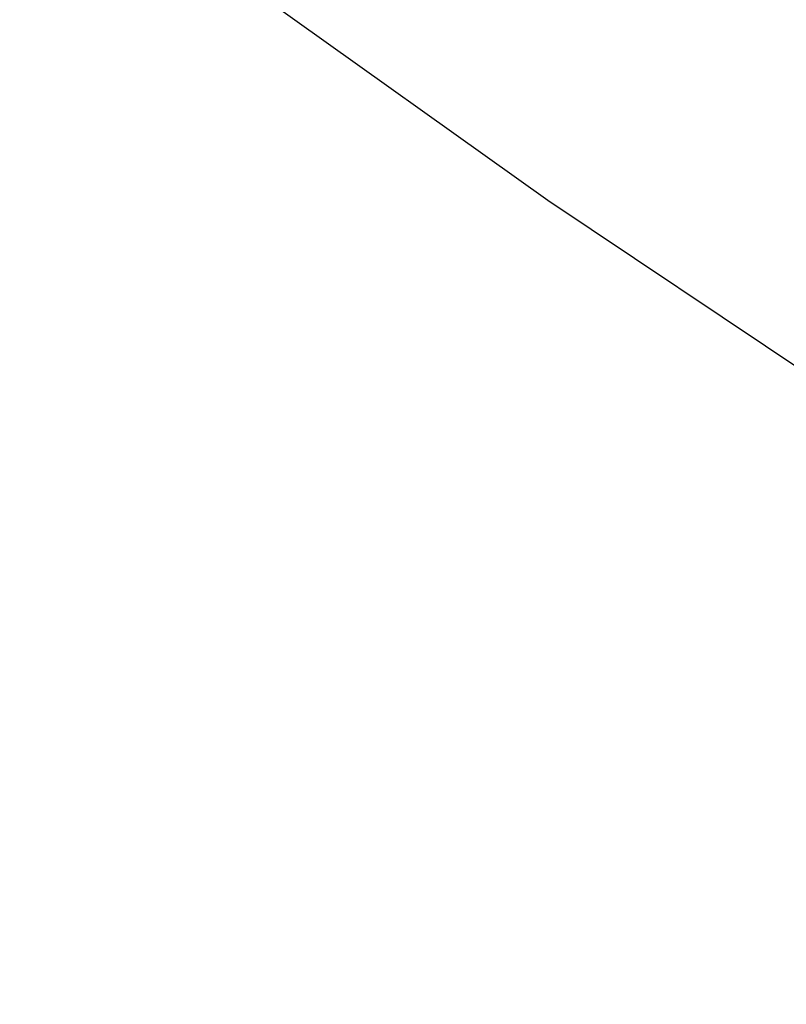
# Paper-space layout '_Isométrica' of a CAD drawing. Header units: millimetres. Extents: x -968 to -258, y -965 to -50.
# Tile 44 of 147: x -636 to -629, y -717 to -708. Entities that reach past the tile are written whole.
import ezdxf

# ---------------------------------------------------------------- set-up
doc = ezdxf.new("R2010")
doc.units = ezdxf.units.MM

psp = doc.layouts.new('_Isométrica')

# ---------------------------------------------------------------- linework, layer by layer
at = {"color": 7, "linetype": 'Continuous', "lineweight": 25, "flags": 128}
psp.add_lwpolyline([(-657.9261, -688.8518), (-651.3011, -694.4458), (-644.6244, -699.7874), (-637.9048, -704.8696), (-631.1515, -709.6853), (-624.3736, -714.2282), (-617.5803, -718.492), (-610.7806, -722.471), (-603.9838, -726.1599), (-597.1991, -729.5537), (-590.4356, -732.6478), (-583.7024, -735.438), (-577.0087, -737.9205), (-570.3634, -740.092), (-563.7756, -741.9496), (-557.2541, -743.4908), (-550.8078, -744.7134), (-544.4453, -745.6159), (-538.1752, -746.1969), (-532.006, -746.4558), (-525.9461, -746.3922), (-520.0035, -746.0061)], dxfattribs=at)
at = {"color": 7, "linetype": 'Continuous', "lineweight": 25}
psp.add_open_spline([(-756.4382, -521.6093), (-755.9086, -522.9761), (-754.3773, -526.9285), (-751.6948, -533.4486), (-748.3323, -541.1491), (-744.7822, -548.8027), (-741.0528, -556.3992), (-737.1484, -563.9285), (-733.0745, -571.3805), (-728.8365, -578.7452), (-724.4402, -586.0126), (-719.8915, -593.173), (-715.1965, -600.2166), (-710.3613, -607.1339), (-705.3925, -613.9156), (-700.2964, -620.5525), (-695.0798, -627.0355), (-689.7495, -633.3559), (-684.3123, -639.5049), (-678.7754, -645.474), (-673.1458, -651.2552), (-667.4307, -656.8402), (-661.6374, -662.2213), (-655.7733, -667.391), (-649.8458, -672.3417), (-643.8624, -677.0664), (-637.8308, -681.5581), (-631.7585, -685.8102), (-625.6534, -689.8162), (-619.5231, -693.5698), (-613.3756, -697.065), (-607.219, -700.296), (-601.0615, -703.2573), (-594.9117, -705.9435), (-588.7783, -708.3497), (-582.6703, -710.4712), (-576.5967, -712.304), (-570.5669, -713.8442), (-564.5906, -715.0888), (-558.6776, -716.0353), (-552.8379, -716.6819), (-547.0814, -717.0278), (-541.4182, -717.0727), (-535.8577, -716.8175), (-530.4095, -716.2637), (-525.0818, -715.4143), (-519.884, -714.2701), (-514.8194, -712.8423), (-509.9094, -711.107), (-506.2675, -709.6393), (-504.3132, -708.6607), (-503.8954, -708.4515)], degree=3, knots=[0, 0, 0, 0, 0.011091, 0.032071, 0.053048, 0.074021, 0.094991, 0.115959, 0.136926, 0.157892, 0.178858, 0.199825, 0.220794, 0.241765, 0.262739, 0.283717, 0.3047, 0.325688, 0.346683, 0.367685, 0.388695, 0.409714, 0.430741, 0.451778, 0.472825, 0.493882, 0.51495, 0.536027, 0.557114, 0.57821, 0.599314, 0.620422, 0.641534, 0.662643, 0.683746, 0.704837, 0.725908, 0.746953, 0.767962, 0.788925, 0.809834, 0.830678, 0.851449, 0.872138, 0.892741, 0.913255, 0.933682, 0.954026, 0.974296, 0.994504, 1, 1, 1, 1], dxfattribs=at)

doc.saveas('drawing.dxf')
